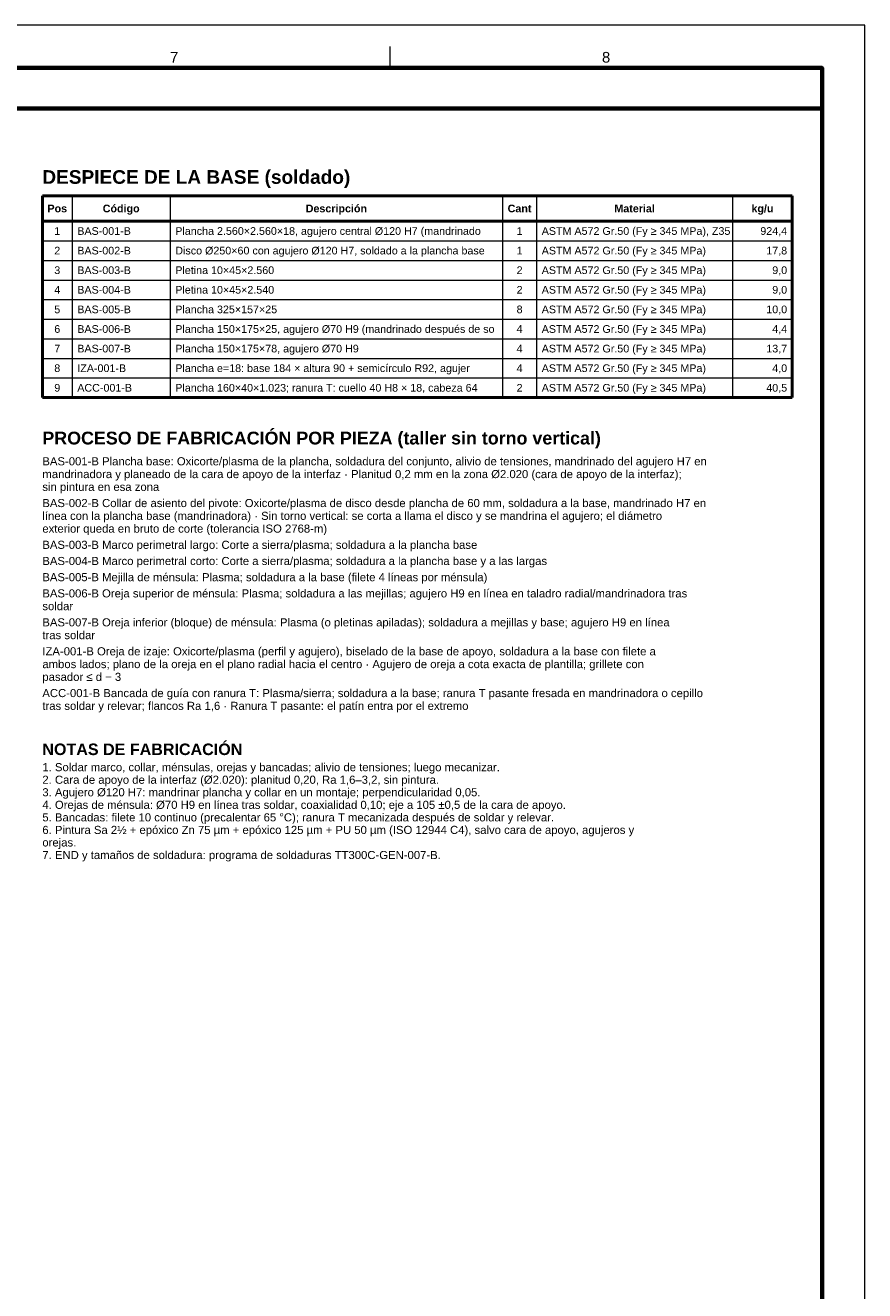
# Model space of a CAD drawing. Header units: millimetres. Extents: x 0 to 841, y 0 to 594.
# Tile 6 of 6: x 644 to 841, y 297 to 594. Entities that reach past the tile are written whole.
import ezdxf
from ezdxf.enums import TextEntityAlignment as Align

# ---------------------------------------------------------------- set-up
doc = ezdxf.new("R2010")
doc.units = ezdxf.units.MM
for name, color, linetype, lineweight in [('FINA', 7, 'CONTINUOUS', 18), ('MARCO', 7, 'CONTINUOUS', 70), ('TXT', 7, 'CONTINUOUS', 25), ('VIS', 7, 'CONTINUOUS', 50)]:
    doc.layers.add(name, color=color, linetype=linetype, lineweight=lineweight)
doc.styles.add('STD', font='LiberationSans-Regular.ttf')
doc.styles.add('STDB', font='LiberationSans-Bold.ttf')

msp = doc.modelspace()

# ---------------------------------------------------------------- linework, layer by layer
at = {"layer": 'FINA'}
for p, q in [((729.62, 584), (729.62, 589)), ((655, 554), (655, 506.62)), ((678, 554), (678, 506.62)), ((756, 554), (756, 506.62)), ((764, 554), (764, 506.62)), ((810, 554), (810, 506.62)), ((648, 543.42), (824, 543.42)), ((648, 538.82), (824, 538.82)), ((648, 534.22), (824, 534.22)), ((648, 529.62), (824, 529.62)), ((648, 525.02), (824, 525.02)), ((648, 520.42), (824, 520.42)), ((648, 515.82), (824, 515.82)), ((648, 511.22), (824, 511.22))]:
    msp.add_line(p, q, dxfattribs=at)
msp.add_lwpolyline([(0, 0), (841, 0), (841, 594), (0, 594)], close=True, dxfattribs=at)
at = {"layer": 'MARCO'}
for points in [[(20, 10), (831, 10), (831, 584), (20, 584)], [(20, 574.5), (831, 574.5), (831, 584), (20, 584)]]:
    msp.add_lwpolyline(points, close=True, dxfattribs=at)
at = {"layer": 'VIS'}
for p, q in [((648, 554), (824, 554)), ((648, 554), (648, 506.62)), ((824, 554), (824, 506.62)), ((648, 548.02), (824, 548.02)), ((648, 506.62), (824, 506.62))]:
    msp.add_line(p, q, dxfattribs=at)

# ---------------------------------------------------------------- texts
at = {"layer": 'TXT'}
for s, height, style, p in [('7', 2.5, 'STD', (678.94, 586.5)), ('8', 2.5, 'STD', (780.31, 586.5)), ('Pos', 1.8, 'STDB', (651.5, 551.01)), ('Código', 1.8, 'STDB', (666.5, 551.01)), ('Descripción', 1.8, 'STDB', (717, 551.01)), ('Cant', 1.8, 'STDB', (760, 551.01)), ('Material', 1.8, 'STDB', (787, 551.01)), ('kg/u', 1.8, 'STDB', (817, 551.01)), ('1', 1.8, 'STD', (651.5, 545.72)), ('1', 1.8, 'STD', (760, 545.72)), ('2', 1.8, 'STD', (651.5, 541.12)), ('1', 1.8, 'STD', (760, 541.12)), ('3', 1.8, 'STD', (651.5, 536.52)), ('2', 1.8, 'STD', (760, 536.52)), ('4', 1.8, 'STD', (651.5, 531.92)), ('2', 1.8, 'STD', (760, 531.92)), ('5', 1.8, 'STD', (651.5, 527.32)), ('8', 1.8, 'STD', (760, 527.32)), ('6', 1.8, 'STD', (651.5, 522.72)), ('4', 1.8, 'STD', (760, 522.72)), ('7', 1.8, 'STD', (651.5, 518.12)), ('4', 1.8, 'STD', (760, 518.12)), ('8', 1.8, 'STD', (651.5, 513.52)), ('4', 1.8, 'STD', (760, 513.52)), ('9', 1.8, 'STD', (651.5, 508.92)), ('2', 1.8, 'STD', (760, 508.92))]:
    msp.add_text(s, height=height, dxfattribs=dict(at, style=style)).set_placement(p, align=Align.MIDDLE_CENTER)
for s, height, style, p in [('DESPIECE DE LA BASE (soldado)', 3.2, 'STDB', (648, 560)), ('PROCESO DE FABRICACIÓN POR PIEZA (taller sin torno vertical)', 3, 'STDB', (648, 498.62)), ('BAS-001-B Plancha base: Oxicorte/plasma de la plancha, soldadura del conjunto, alivio de tensiones, mandrinado del agujero H7 en', 1.9, 'STD', (648, 492.62)), ('mandrinadora y planeado de la cara de apoyo de la interfaz · Planitud 0,2 mm en la zona Ø2.020 (cara de apoyo de la interfaz);', 1.9, 'STD', (648, 489.62)), ('sin pintura en esa zona', 1.9, 'STD', (648, 486.62)), ('BAS-002-B Collar de asiento del pivote: Oxicorte/plasma de disco desde plancha de 60 mm, soldadura a la base, mandrinado H7 en', 1.9, 'STD', (648, 482.82)), ('línea con la plancha base (mandrinadora) · Sin torno vertical: se corta a llama el disco y se mandrina el agujero; el diámetro', 1.9, 'STD', (648, 479.82)), ('exterior queda en bruto de corte (tolerancia ISO 2768-m)', 1.9, 'STD', (648, 476.82)), ('BAS-003-B Marco perimetral largo: Corte a sierra/plasma; soldadura a la plancha base', 1.9, 'STD', (648, 473.02)), ('BAS-004-B Marco perimetral corto: Corte a sierra/plasma; soldadura a la plancha base y a las largas', 1.9, 'STD', (648, 469.22)), ('BAS-005-B Mejilla de ménsula: Plasma; soldadura a la base (filete 4 líneas por ménsula)', 1.9, 'STD', (648, 465.42)), ('BAS-006-B Oreja superior de ménsula: Plasma; soldadura a las mejillas; agujero H9 en línea en taladro radial/mandrinadora tras', 1.9, 'STD', (648, 461.62)), ('soldar', 1.9, 'STD', (648, 458.62)), ('BAS-007-B Oreja inferior (bloque) de ménsula: Plasma (o pletinas apiladas); soldadura a mejillas y base; agujero H9 en línea', 1.9, 'STD', (648, 454.82)), ('tras soldar', 1.9, 'STD', (648, 451.82)), ('IZA-001-B Oreja de izaje: Oxicorte/plasma (perfil y agujero), biselado de la base de apoyo, soldadura a la base con filete a', 1.9, 'STD', (648, 448.02)), ('ambos lados; plano de la oreja en el plano radial hacia el centro · Agujero de oreja a cota exacta de plantilla; grillete con', 1.9, 'STD', (648, 445.02)), ('pasador ≤ d − 3', 1.9, 'STD', (648, 442.02)), ('ACC-001-B Bancada de guía con ranura T: Plasma/sierra; soldadura a la base; ranura T pasante fresada en mandrinadora o cepillo', 1.9, 'STD', (648, 438.22)), ('tras soldar y relevar; flancos Ra 1,6 · Ranura T pasante: el patín entra por el extremo', 1.9, 'STD', (648, 435.22)), ('NOTAS DE FABRICACIÓN', 2.7, 'STDB', (648, 425.42)), ('1. Soldar marco, collar, ménsulas, orejas y bancadas; alivio de tensiones; luego mecanizar.', 1.9, 'STD', (648, 420.83)), ('2. Cara de apoyo de la interfaz (Ø2.020): planitud 0,20, Ra 1,6–3,2, sin pintura.', 1.9, 'STD', (648, 417.88)), ('3. Agujero Ø120 H7: mandrinar plancha y collar en un montaje; perpendicularidad 0,05.', 1.9, 'STD', (648, 414.94)), ('4. Orejas de ménsula: Ø70 H9 en línea tras soldar, coaxialidad 0,10; eje a 105 ±0,5 de la cara de apoyo.', 1.9, 'STD', (648, 411.99)), ('5. Bancadas: filete 10 continuo (precalentar 65 °C); ranura T mecanizada después de soldar y relevar.', 1.9, 'STD', (648, 409.05)), ('6. Pintura Sa 2½ + epóxico Zn 75 µm + epóxico 125 µm + PU 50 µm (ISO 12944 C4), salvo cara de apoyo, agujeros y', 1.9, 'STD', (648, 406.1)), ('orejas.', 1.9, 'STD', (648, 403.16)), ('7. END y tamaños de soldadura: programa de soldaduras TT300C-GEN-007-B.', 1.9, 'STD', (648, 400.21))]:
    msp.add_text(s, height=height, dxfattribs=dict(at, style=style)).set_placement(p, align=Align.TOP_LEFT)
at = {"layer": 'TXT', "style": 'STD'}
for s, p in [('BAS-001-B', (656.2, 545.72)), ('Plancha 2.560×2.560×18, agujero central Ø120 H7 (mandrinado ', (679.2, 545.72)), ('ASTM A572 Gr.50 (Fy ≥ 345 MPa), Z35 ', (765.2, 545.72)), ('BAS-002-B', (656.2, 541.12)), ('Disco Ø250×60 con agujero Ø120 H7, soldado a la plancha base', (679.2, 541.12)), ('ASTM A572 Gr.50 (Fy ≥ 345 MPa)', (765.2, 541.12)), ('Pletina 10×45×2.560', (679.2, 536.52)), ('ASTM A572 Gr.50 (Fy ≥ 345 MPa)', (765.2, 536.52)), ('BAS-003-B', (656.2, 536.52)), ('BAS-004-B', (656.2, 531.92)), ('Pletina 10×45×2.540', (679.2, 531.92)), ('ASTM A572 Gr.50 (Fy ≥ 345 MPa)', (765.2, 531.92)), ('BAS-005-B', (656.2, 527.32)), ('Plancha 325×157×25', (679.2, 527.32)), ('ASTM A572 Gr.50 (Fy ≥ 345 MPa)', (765.2, 527.32)), ('BAS-006-B', (656.2, 522.72)), ('Plancha 150×175×25, agujero Ø70 H9 (mandrinado después de so', (679.2, 522.72)), ('ASTM A572 Gr.50 (Fy ≥ 345 MPa)', (765.2, 522.72)), ('BAS-007-B', (656.2, 518.12)), ('Plancha 150×175×78, agujero Ø70 H9', (679.2, 518.12)), ('ASTM A572 Gr.50 (Fy ≥ 345 MPa)', (765.2, 518.12)), ('IZA-001-B', (656.2, 513.52)), ('Plancha e=18: base 184 × altura 90 + semicírculo R92, agujer', (679.2, 513.52)), ('ASTM A572 Gr.50 (Fy ≥ 345 MPa)', (765.2, 513.52)), ('ACC-001-B', (656.2, 508.92)), ('Plancha 160×40×1.023; ranura T: cuello 40 H8 × 18, cabeza 64', (679.2, 508.92)), ('ASTM A572 Gr.50 (Fy ≥ 345 MPa)', (765.2, 508.92))]:
    msp.add_text(s, height=1.8, dxfattribs=at).set_placement(p, align=Align.MIDDLE_LEFT)
for s, p in [('924,4', (822.8, 545.72)), ('17,8', (822.8, 541.12)), ('9,0', (822.8, 536.52)), ('9,0', (822.8, 531.92)), ('10,0', (822.8, 527.32)), ('4,4', (822.8, 522.72)), ('13,7', (822.8, 518.12)), ('4,0', (822.8, 513.52)), ('40,5', (822.8, 508.92))]:
    msp.add_text(s, height=1.8, dxfattribs=at).set_placement(p, align=Align.MIDDLE_RIGHT)

doc.saveas('drawing.dxf')
